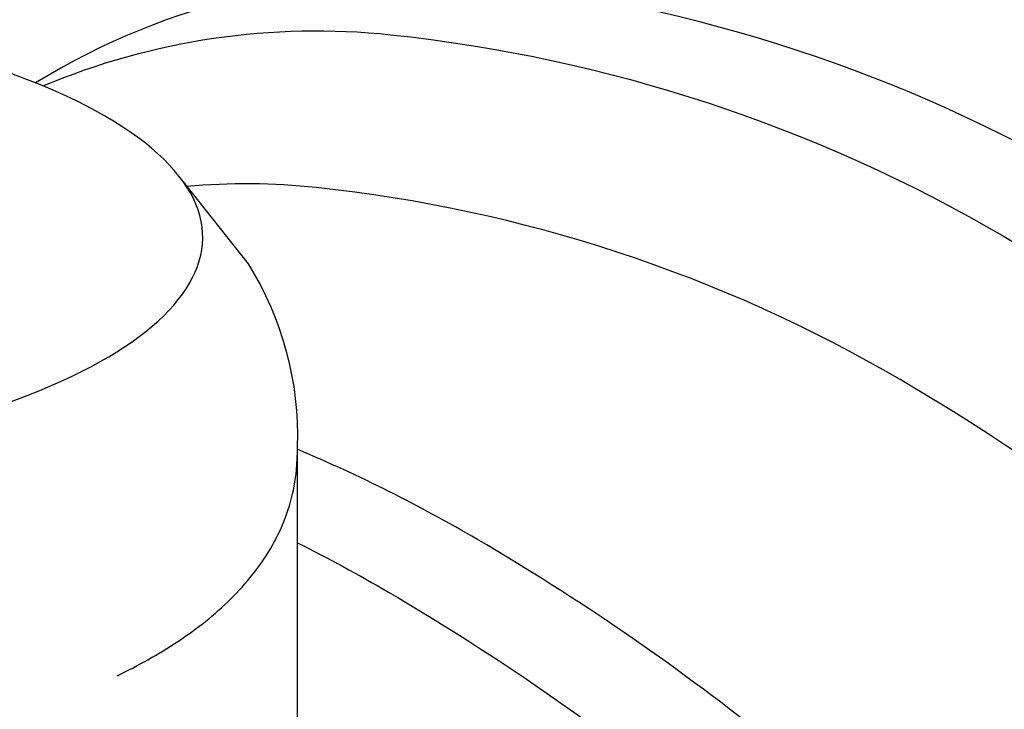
# Model space of a CAD drawing. Extents: x -15981 to -11679, y 2285 to 5601.
# Tile 51 of 103: x -14184 to -14132, y 3178 to 3215. Entities that reach past the tile are written whole.
import ezdxf

# ---------------------------------------------------------------- set-up
doc = ezdxf.new("R2010")
doc.units = 0
doc.header["$MEASUREMENT"] = 0
doc.layers.add('SUMP', color=3, linetype='CONTINUOUS')
doc.layers.add('TANK', color=2, linetype='CONTINUOUS')

msp = doc.modelspace()

# ---------------------------------------------------------------- linework, layer by layer
at = {"layer": 'SUMP', "elevation": 0}
msp.add_lwpolyline([(-14175.629, 3205.999), (-14172.196, 3201.67, -0.149135), (-14169.602, 3192.008), (-14169.602, 3166.982, -0.25813), (-14176.192, 3156.89, 0.014433), (-14182.083, 3161.427), (-14186.835, 3158.684), (-14192.339, 3151.087, -0.074466), (-14225.859, 3149.927)], format="xyb", dxfattribs=at)
at = {"layer": 'SUMP'}
msp.add_ellipse((-14212.841, 3203.056, 0), major_axis=(-38.239, 0), ratio=0.334294, start_param=5.326502, end_param=11.393979, dxfattribs=at)
at = {"layer": 'SUMP', "color": 7}
msp.add_open_spline([(-14179.12, 3179.89, 0), (-14178.562, 3180.162, 0), (-14178.022, 3180.444, 0), (-14176.401, 3181.357, 0), (-14175.385, 3182.026, 0), (-14173.523, 3183.51, 0), (-14172.677, 3184.327, 0), (-14171.405, 3185.938, 0), (-14170.928, 3186.684, 0), (-14170.307, 3188, 0), (-14170.106, 3188.534, 0), (-14169.799, 3189.635, 0), (-14169.692, 3190.204, 0), (-14169.617, 3191.036, 0), (-14169.604, 3191.288, 0), (-14169.603, 3191.54, 0)], degree=3, knots=[2.5402748, 2.5402748, 2.5402748, 2.5402748, 2.606115, 2.606115, 2.7448313, 2.7448313, 2.8835476, 2.8835476, 2.9853097, 2.9853097, 3.0484516, 3.0484516, 3.1115935, 3.1115935, 3.138758, 3.138758, 3.138758, 3.138758], dxfattribs=at)
at = {"layer": 'TANK', "elevation": 0}
for points in [[(-14042.769, 3042.69, 0.083466), (-14036.288, 3052.615, 0.106395), (-14029.8, 3084.444, 0.071312), (-14035.113, 3118.83, 0.017305), (-14039.31, 3131.073, 0.040291), (-14052.275, 3158.228, 0.057637), (-14077.977, 3192.669, 0.071312), (-14105.203, 3214.334, 0.102937), (-14135.011, 3224.365, 0.102937)], [(-14052.688, 3042.16, 0.085441), (-14048.316, 3069.332, 0.071312), (-14053.899, 3105.467, 0.019282), (-14058.869, 3119.78, 0.038312), (-14071.933, 3146.868, 0.044515), (-14092.036, 3175.416, 0.013151), (-14098.929, 3183.119, 0.071312), (-14127.539, 3205.886, 0.106395), (-14159.966, 3216.552, 0.166072), (-14183.425, 3211.223, 0.14612)], [(-14183.036, 3211.064, -0.12674), (-14164.667, 3213.772, -0.106395), (-14132.24, 3203.106, -0.071312), (-14103.63, 3180.339, -0.016688), (-14094.991, 3170.473, -0.040957), (-14076.634, 3144.088, -0.038238), (-14063.591, 3117.054, -0.019356), (-14058.599, 3102.686, -0.071312), (-14053.016, 3066.552, -0.085174), (-14057.361, 3039.46)], [(-14075.309, 3023.903, 0.083466), (-14068.829, 3033.827, 0.106395), (-14062.341, 3065.657, 0.071312), (-14067.654, 3100.043, 0.017305), (-14071.851, 3112.285, 0.040291), (-14084.816, 3139.441, 0.057637), (-14110.518, 3173.881, 0.071312), (-14137.744, 3195.547, 0.106395), (-14168.602, 3205.697, 0.048379), (-14175.436, 3205.755, 0.048379)], [(-14085.229, 3023.372, 0.085441), (-14080.857, 3050.545, 0.071312), (-14086.44, 3086.679, 0.019282), (-14091.41, 3100.993, 0.038312), (-14104.474, 3128.08, 0.044515), (-14124.577, 3156.629, 0.013151), (-14131.47, 3164.332, 0.071312), (-14160.08, 3187.098, 0.032853), (-14169.602, 3191.865, 0.032853)], [(-14169.602, 3186.927, -0.016899), (-14164.78, 3184.318, -0.071312), (-14136.17, 3161.551, -0.016688), (-14127.532, 3151.686, -0.040957), (-14109.175, 3125.3, -0.038238), (-14096.132, 3098.266, -0.019356), (-14091.14, 3083.899, -0.071312), (-14085.557, 3047.764, -0.085174), (-14089.902, 3020.673)]]:
    msp.add_lwpolyline(points, format="xyb", dxfattribs=at)

doc.saveas('drawing.dxf')
